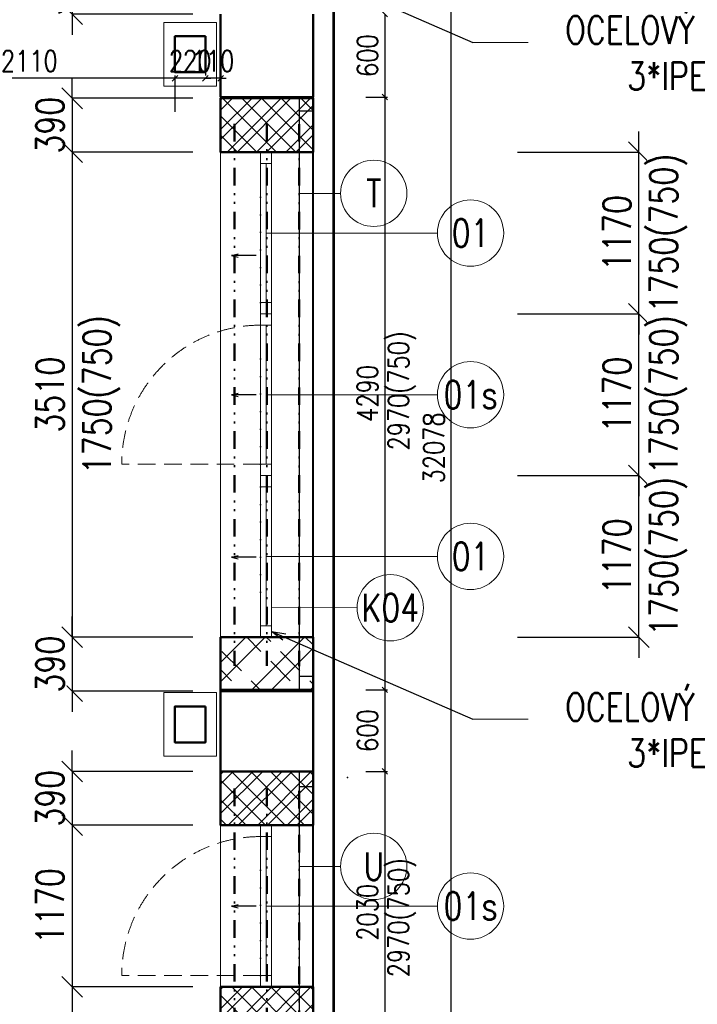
# Model space of a CAD drawing. Header units: millimetres. Extents: x -238874 to 551972, y -298952 to 658415.
# Tile 152 of 256: x 80873 to 85780, y 60724 to 67850. Entities that reach past the tile are written whole.
import ezdxf
from ezdxf.enums import TextEntityAlignment as Align

# ---------------------------------------------------------------- set-up
doc = ezdxf.new("R2010")
doc.units = ezdxf.units.MM
doc.header["$LTSCALE"] = 20
for name, pattern in [('DASHED', [0.75, 0.5, -0.25]), ('DIVIDE2', [15.875, 6.35, -3.175, 0, -3.175, 0, -3.175]), ('DOT', [6.35, 0, -6.35]), ('HIDDEN', [9.525, 6.35, -3.175])]:
    doc.linetypes.add(name, pattern=pattern)
doc.layers.add('00_HEDVIKA_DEMOLICE', color=2, linetype='Continuous', lineweight=30, transparency=0.3)
doc.layers.add('CKOKNA OTEVÍRÁNÍ', color=51, linetype='HIDDEN', lineweight=18, transparency=0.5)
for name, color, linetype, lineweight in [('00_HEDVIKA_OBRYS', 1, 'Continuous', 50), ('CKBUBLINY', 1, 'Continuous', 18), ('CKBUBLINY DEMOLICE', 4, 'Continuous', 18), ('CKBUBLINY_POPIS', 3, 'Continuous', 25), ('CKKOTY', 3, 'Continuous', 18), ('CKOKNA', 30, 'Continuous', 18), ('CKSTENY_SRAF', 8, 'Continuous', 18), ('CKSYMBOLY', 21, 'Continuous', 25), ('CKTEXTY_MALE', 140, 'Continuous', 18), ('HEDVIKA_OKNA_PARAPET', 70, 'Continuous', 18), ('NOSNÉ', 8, 'Continuous', 50), ('PRUCHODY', 7, 'Continuous', 18)]:
    doc.layers.add(name, color=color, linetype=linetype, lineweight=lineweight)
doc.layers.add('CKDVERE_DORAZ', color=120, linetype='DOT', lineweight=25, plot=False)
doc.layers.add('CKNETISK', color=116, linetype='Continuous', lineweight=18, plot=False)
doc.layers.add('KOTY', color=8, linetype='Continuous')
doc.styles.add('SIMPLEX', font='SIMPLEX.shx', dxfattribs={"width": 0.8, "bigfont": 'CAD13.shx'})
doc.styles.get("Standard").update_dxf_attribs({"font": 'simplex.shx', "width": 0.8})
doc.dimstyles.new('CADKON', dxfattribs={"dimscale": 100, "dimtxt": 2, "dimasz": 1.5, "dimexe": 0, "dimexo": 2, "dimgap": 0.6, "dimtad": 1, "dimrnd": 1, "dimtxsty": 'Standard', "dimblk1": 'OBLIQUE', "dimblk2": 'OBLIQUE', "dimsah": 1, "dimcen": 2.5, "dimadec": 1, "dimazin": 2, "dimtfac": 1, "dimtix": 1, "dimtmove": 2, "dimatfit": 3, "dimldrblk": 'OPEN30', "dimfxl": 5, "dimtfill": 1, "dimtolj": 1, "dimarcsym": 0})
doc.dimstyles.new('CKA', dxfattribs={"dimtxt": 200, "dimasz": 40, "dimexe": 20, "dimexo": 0.2, "dimgap": 50, "dimtad": 1, "dimdec": 0, "dimrnd": 1, "dimzin": 0, "dimdsep": 46, "dimtxsty": 'Standard', "dimblk1": 'OBLIQUE', "dimblk2": 'OBLIQUE', "dimsah": 1, "dimcen": 0.09, "dimclrd": 253, "dimclre": 253, "dimclrt": 253, "dimadec": 0, "dimazin": 0, "dimtfac": 1, "dimtdec": 0, "dimtix": 1, "dimtmove": 2, "dimatfit": 3, "dimfxl": 1, "dimtolj": 1, "dimtzin": 0, "dimarcsym": 0})
pattern_1 = [(45, (0, 0), (-106.06602, 106.06602), []), (45, (70.71, 0), (-106.06602, 106.06602), []), (135, (0, 0), (-70.71068, -70.71068), [])]

# ---------------------------------------------------------------- blocks, each defined once
blk = doc.blocks.new('_OBLIQUE')
at = {"color": 0, "linetype": 'ByBlock'}
blk.add_line((-0.5, -0.5), (0.5, 0.5), dxfattribs=at)
blk = doc.blocks.new('*D1170')
at = {"layer": 'DEFPOINTS', "color": 0, "transparency": 16777216}
for p in [(81998, 67426), (82218, 67093.6), (81998, 66803.6)]:
    blk.add_point(p, dxfattribs=at)
at = {"layer": 'KOTY', "lineweight": -2, "transparency": 16777216}
for p, q in [((81998, 67426), (81958, 67426)), ((81998, 67184.4), (81998, 67446)), ((82218, 67426), (81998, 67426)), ((82218, 67426), (82258, 67426))]:
    blk.add_line(p, q, dxfattribs=at)
at = {"layer": 'KOTY', "lineweight": -2, "transparency": 16777216, "xscale": 40, "yscale": 40, "zscale": 40}
blk.add_blockref('_OBLIQUE', (81998, 67426), dxfattribs=at)
at = {"layer": 'KOTY', "lineweight": -2, "transparency": 16777216, "xscale": 40, "yscale": 40, "zscale": 40, "rotation": 180}
blk.add_blockref('_OBLIQUE', (82218, 67426), dxfattribs=at)
at = {"layer": 'KOTY', "transparency": 16777216, "insert": (82108, 67551), "char_height": 150, "attachment_point": 5, "style": 'SIMPLEX'}
blk.add_mtext('\\A1;220', dxfattribs=at)
blk = doc.blocks.new('*D1171')
at = {"layer": 'DEFPOINTS', "color": 0, "transparency": 16777216}
for p in [(79888, 67426), (79888, 66803.6), (81998, 66803.6)]:
    blk.add_point(p, dxfattribs=at)
at = {"layer": 'KOTY', "lineweight": -2, "transparency": 16777216}
for p, q in [((79888, 67184.4), (79888, 67446)), ((81998, 67426), (79888, 67426))]:
    blk.add_line(p, q, dxfattribs=at)
at = {"layer": 'KOTY', "lineweight": -2, "transparency": 16777216, "xscale": 40, "yscale": 40, "zscale": 40, "rotation": 180}
blk.add_blockref('_OBLIQUE', (79888, 67426), dxfattribs=at)
at = {"layer": 'KOTY', "lineweight": -2, "transparency": 16777216, "xscale": 40, "yscale": 40, "zscale": 40}
blk.add_blockref('_OBLIQUE', (81998, 67426), dxfattribs=at)
at = {"layer": 'KOTY', "transparency": 16777216, "insert": (80943, 67551), "char_height": 150, "attachment_point": 5, "style": 'SIMPLEX'}
blk.add_mtext('\\A1;2110', dxfattribs=at)
blk = doc.blocks.new('*D1179')
at = {"layer": 'DEFPOINTS', "color": 0, "transparency": 16777216}
for p in [(82998, 67290), (82998, 63000), (83517.8, 63000)]:
    blk.add_point(p, dxfattribs=at)
at = {"layer": 'KOTY', "lineweight": -2, "transparency": 16777216}
for p, q in [((83517.8, 67290), (83517.8, 63000)), ((83378.7, 63000), (83537.8, 63000))]:
    blk.add_line(p, q, dxfattribs=at)
at = {"layer": 'KOTY', "lineweight": -2, "transparency": 16777216, "xscale": 40, "yscale": 40, "zscale": 40}
for p, rotation in [((83517.8, 67290), 90), ((83517.8, 63000), 270)]:
    blk.add_blockref('_OBLIQUE', p, dxfattribs=dict(at, rotation=rotation))
at = {"layer": 'KOTY', "transparency": 16777216, "insert": (83392.8, 65145), "char_height": 150, "attachment_point": 5, "rotation": 90, "style": 'SIMPLEX'}
blk.add_mtext('\\A1;4290', dxfattribs=at)
blk = doc.blocks.new('*D1180')
at = {"layer": 'DEFPOINTS', "color": 0, "transparency": 16777216}
for p in [(83145.1, 80790), (83997.4, 80790), (83145.1, 48711.7)]:
    blk.add_point(p, dxfattribs=at)
at = {"layer": 'KOTY', "lineweight": -2, "transparency": 16777216}
for p, q in [((83525.9, 80790), (84017.4, 80790)), ((83997.4, 48711.7), (83997.4, 80790))]:
    blk.add_line(p, q, dxfattribs=at)
at = {"layer": 'KOTY', "lineweight": -2, "transparency": 16777216, "xscale": 40, "yscale": 40, "zscale": 40}
for p, rotation in [((83997.4, 80790), 90), ((83997.4, 48711.7), 270)]:
    blk.add_blockref('_OBLIQUE', p, dxfattribs=dict(at, rotation=rotation))
at = {"layer": 'KOTY', "transparency": 16777216, "insert": (83872.4, 64750.9), "char_height": 150, "attachment_point": 5, "rotation": 90, "style": 'SIMPLEX'}
blk.add_mtext('\\A1;32078', dxfattribs=at)
blk = doc.blocks.new('*D1240')
at = {"layer": 'DEFPOINTS', "color": 0, "transparency": 16777216}
for p in [(82998, 63000), (82998, 62410), (83517.8, 62410)]:
    blk.add_point(p, dxfattribs=at)
at = {"layer": 'KOTY', "lineweight": -2, "transparency": 16777216}
for p, q in [((83517.8, 63000), (83517.8, 62410)), ((83378.7, 62410), (83537.8, 62410))]:
    blk.add_line(p, q, dxfattribs=at)
at = {"layer": 'KOTY', "lineweight": -2, "transparency": 16777216, "xscale": 40, "yscale": 40, "zscale": 40}
for p, rotation in [((83517.8, 63000), 90), ((83517.8, 62410), 270)]:
    blk.add_blockref('_OBLIQUE', p, dxfattribs=dict(at, rotation=rotation))
at = {"layer": 'KOTY', "transparency": 16777216, "insert": (83392.8, 62705), "char_height": 150, "attachment_point": 5, "rotation": 90, "style": 'SIMPLEX'}
blk.add_mtext('\\A1;600', dxfattribs=at)
blk = doc.blocks.new('*D1241')
at = {"layer": 'DEFPOINTS', "color": 0, "transparency": 16777216}
for p in [(82998, 62410), (82998, 60370), (83517.8, 60370)]:
    blk.add_point(p, dxfattribs=at)
at = {"layer": 'KOTY', "lineweight": -2, "transparency": 16777216}
for p, q in [((83517.8, 62410), (83517.8, 60370)), ((83378.7, 60370), (83537.8, 60370))]:
    blk.add_line(p, q, dxfattribs=at)
at = {"layer": 'KOTY', "lineweight": -2, "transparency": 16777216, "xscale": 40, "yscale": 40, "zscale": 40}
for p, rotation in [((83517.8, 62410), 90), ((83517.8, 60370), 270)]:
    blk.add_blockref('_OBLIQUE', p, dxfattribs=dict(at, rotation=rotation))
at = {"layer": 'KOTY', "transparency": 16777216, "insert": (83392.8, 61390), "char_height": 150, "attachment_point": 5, "rotation": 90, "style": 'SIMPLEX'}
blk.add_mtext('\\A1;2030', dxfattribs=at)
blk = doc.blocks.new('*D1295')
at = {"layer": 'DEFPOINTS', "color": 0, "transparency": 16777216}
for p in [(82998, 67890), (82998, 67290), (83517.8, 67290)]:
    blk.add_point(p, dxfattribs=at)
at = {"layer": 'KOTY', "lineweight": -2, "transparency": 16777216}
for p, q in [((83517.8, 67890), (83517.8, 67290)), ((83378.7, 67290), (83537.8, 67290))]:
    blk.add_line(p, q, dxfattribs=at)
at = {"layer": 'KOTY', "lineweight": -2, "transparency": 16777216, "xscale": 40, "yscale": 40, "zscale": 40}
for p, rotation in [((83517.8, 67890), 90), ((83517.8, 67290), 270)]:
    blk.add_blockref('_OBLIQUE', p, dxfattribs=dict(at, rotation=rotation))
at = {"layer": 'KOTY', "transparency": 16777216, "insert": (83392.8, 67590), "char_height": 150, "attachment_point": 5, "rotation": 90, "style": 'SIMPLEX'}
blk.add_mtext('\\A1;600', dxfattribs=at)
blk = doc.blocks.new('*D1304')
at = {"layer": 'DEFPOINTS', "color": 0, "transparency": 16777216}
for p in [(82218, 67426), (82218, 67093.6), (82328, 67093.6)]:
    blk.add_point(p, dxfattribs=at)
at = {"layer": 'KOTY', "lineweight": -2, "transparency": 16777216}
for p, q in [((82218, 67426), (82178, 67426)), ((82218, 67474.4), (82218, 67446)), ((82328, 67426), (82218, 67426)), ((82328, 67426), (82368, 67426))]:
    blk.add_line(p, q, dxfattribs=at)
at = {"layer": 'KOTY', "lineweight": -2, "transparency": 16777216, "xscale": 40, "yscale": 40, "zscale": 40}
blk.add_blockref('_OBLIQUE', (82218, 67426), dxfattribs=at)
at = {"layer": 'KOTY', "lineweight": -2, "transparency": 16777216, "xscale": 40, "yscale": 40, "zscale": 40, "rotation": 180}
blk.add_blockref('_OBLIQUE', (82328, 67426), dxfattribs=at)
at = {"layer": 'KOTY', "transparency": 16777216, "insert": (82273, 67551), "char_height": 150, "attachment_point": 5, "style": 'SIMPLEX'}
blk.add_mtext('\\A1;110', dxfattribs=at)
blk = doc.blocks.new('*D3489')
at = {"layer": 'CKKOTY', "color": 0, "lineweight": -2, "transparency": 16777216}
for p, q in [((81253.3, 68280), (81253.3, 68430)), ((82128, 68280), (81253.3, 68280)), ((81253.3, 68280), (81253.3, 67890)), ((82128, 67890), (81253.3, 67890)), ((81253.3, 67890), (81253.3, 67740))]:
    blk.add_line(p, q, dxfattribs=at)
at = {"layer": 'DEFPOINTS', "color": 0, "transparency": 16777216}
for p in [(82328, 68280), (81253.3, 67890), (82328, 67890)]:
    blk.add_point(p, dxfattribs=at)
at = {"layer": 'CKKOTY', "color": 0, "lineweight": -2, "transparency": 16777216, "xscale": 150, "yscale": 150, "zscale": 150}
for p, rotation in [((81253.3, 68280), 270), ((81253.3, 67890), 90)]:
    blk.add_blockref('_OBLIQUE', p, dxfattribs=dict(at, rotation=rotation))
at = {"layer": 'CKKOTY', "color": 0, "transparency": 16777216, "insert": (81093.3, 68085), "char_height": 200, "attachment_point": 5, "rotation": 90, "bg_fill": 3, "box_fill_scale": 1.1, "bg_fill_color": 256, "bg_fill_true_color": 13158600, "bg_fill_transparency": 0}
blk.add_mtext('\\A1;390', dxfattribs=at)
blk = doc.blocks.new('_Open30')
at = {"color": 0, "lineweight": -2}
for p, q in [((-1, 0.268), (0, 0)), ((0, 0), (-1, -0.268)), ((0, 0), (-1, 0))]:
    blk.add_line(p, q, dxfattribs=at)
blk = doc.blocks.new('*D3490')
at = {"layer": 'CKKOTY', "color": 0, "lineweight": -2, "transparency": 16777216}
for p, q in [((81253.3, 67281.1), (81253.3, 67431.1)), ((82128, 67281.1), (81253.3, 67281.1)), ((81253.3, 67281.1), (81253.3, 66891.1)), ((82128, 66891.1), (81253.3, 66891.1)), ((81253.3, 66891.1), (81253.3, 66741.1))]:
    blk.add_line(p, q, dxfattribs=at)
at = {"layer": 'DEFPOINTS', "color": 0, "transparency": 16777216}
for p in [(82328, 67281.1), (81253.3, 66891.1), (82328, 66891.1)]:
    blk.add_point(p, dxfattribs=at)
at = {"layer": 'CKKOTY', "color": 0, "lineweight": -2, "transparency": 16777216, "xscale": 150, "yscale": 150, "zscale": 150}
for p, rotation in [((81253.3, 67281.1), 270), ((81253.3, 66891.1), 90)]:
    blk.add_blockref('_OBLIQUE', p, dxfattribs=dict(at, rotation=rotation))
at = {"layer": 'CKKOTY', "color": 0, "transparency": 16777216, "insert": (81093.3, 67086.1), "char_height": 200, "attachment_point": 5, "rotation": 90, "bg_fill": 3, "box_fill_scale": 1.1, "bg_fill_color": 256, "bg_fill_true_color": 13158600, "bg_fill_transparency": 0}
blk.add_mtext('\\A1;390', dxfattribs=at)
blk = doc.blocks.new('*D3491')
at = {"layer": 'CKKOTY', "color": 0, "lineweight": -2, "transparency": 16777216}
for p, q in [((81253.3, 63381.1), (81253.3, 63531.1)), ((82128, 63381.1), (81253.3, 63381.1)), ((81253.3, 63381.1), (81253.3, 62991.1)), ((82128, 62991.1), (81253.3, 62991.1)), ((81253.3, 62991.1), (81253.3, 62841.1))]:
    blk.add_line(p, q, dxfattribs=at)
at = {"layer": 'DEFPOINTS', "color": 0, "transparency": 16777216}
for p in [(82328, 63381.1), (81253.3, 62991.1), (82328, 62991.1)]:
    blk.add_point(p, dxfattribs=at)
at = {"layer": 'CKKOTY', "color": 0, "lineweight": -2, "transparency": 16777216, "xscale": 150, "yscale": 150, "zscale": 150}
for p, rotation in [((81253.3, 63381.1), 270), ((81253.3, 62991.1), 90)]:
    blk.add_blockref('_OBLIQUE', p, dxfattribs=dict(at, rotation=rotation))
at = {"layer": 'CKKOTY', "color": 0, "transparency": 16777216, "insert": (81093.3, 63186.1), "char_height": 200, "attachment_point": 5, "rotation": 90, "bg_fill": 3, "box_fill_scale": 1.1, "bg_fill_color": 256, "bg_fill_true_color": 13158600, "bg_fill_transparency": 0}
blk.add_mtext('\\A1;390', dxfattribs=at)
blk = doc.blocks.new('*D3492')
at = {"layer": 'CKKOTY', "color": 0, "lineweight": -2, "transparency": 16777216}
for p, q in [((81253.3, 62410), (81253.3, 62560)), ((82128, 62410), (81253.3, 62410)), ((81253.3, 62410), (81253.3, 62020)), ((82128, 62020), (81253.3, 62020)), ((81253.3, 62020), (81253.3, 61870))]:
    blk.add_line(p, q, dxfattribs=at)
at = {"layer": 'DEFPOINTS', "color": 0, "transparency": 16777216}
for p in [(82328, 62410), (81253.3, 62020), (82328, 62020)]:
    blk.add_point(p, dxfattribs=at)
at = {"layer": 'CKKOTY', "color": 0, "lineweight": -2, "transparency": 16777216, "xscale": 150, "yscale": 150, "zscale": 150}
for p, rotation in [((81253.3, 62410), 270), ((81253.3, 62020), 90)]:
    blk.add_blockref('_OBLIQUE', p, dxfattribs=dict(at, rotation=rotation))
at = {"layer": 'CKKOTY', "color": 0, "transparency": 16777216, "insert": (81093.3, 62215), "char_height": 200, "attachment_point": 5, "rotation": 90, "bg_fill": 3, "box_fill_scale": 1.1, "bg_fill_color": 256, "bg_fill_true_color": 13158600, "bg_fill_transparency": 0}
blk.add_mtext('\\A1;390', dxfattribs=at)
blk = doc.blocks.new('*D3493')
at = {"layer": 'CKKOTY', "color": 0, "lineweight": -2, "transparency": 16777216}
for p, q in [((82128, 62020), (81253.3, 62020)), ((81253.3, 62020), (81253.3, 60850)), ((82128, 60850), (81253.3, 60850))]:
    blk.add_line(p, q, dxfattribs=at)
at = {"layer": 'DEFPOINTS', "color": 0, "transparency": 16777216}
for p in [(82328, 62020), (81253.3, 60850), (82328, 60850)]:
    blk.add_point(p, dxfattribs=at)
at = {"layer": 'CKKOTY', "color": 0, "lineweight": -2, "transparency": 16777216, "xscale": 150, "yscale": 150, "zscale": 150}
for p, rotation in [((81253.3, 62020), 90), ((81253.3, 60850), 270)]:
    blk.add_blockref('_OBLIQUE', p, dxfattribs=dict(at, rotation=rotation))
at = {"layer": 'CKKOTY', "color": 0, "transparency": 16777216, "insert": (81093.3, 61435), "char_height": 200, "attachment_point": 5, "rotation": 90, "bg_fill": 3, "box_fill_scale": 1.1, "bg_fill_color": 256, "bg_fill_true_color": 13158600, "bg_fill_transparency": 0}
blk.add_mtext('\\A1;1170', dxfattribs=at)
blk = doc.blocks.new('*D3494')
at = {"layer": 'CKKOTY', "color": 0, "lineweight": -2, "transparency": 16777216}
for p, q in [((82128, 60850), (81253.3, 60850)), ((81253.3, 60850), (81253.3, 58070)), ((82128, 58070), (81253.3, 58070))]:
    blk.add_line(p, q, dxfattribs=at)
at = {"layer": 'DEFPOINTS', "color": 0, "transparency": 16777216}
for p in [(82328, 60850), (81253.3, 58070), (82328, 58070)]:
    blk.add_point(p, dxfattribs=at)
at = {"layer": 'CKKOTY', "color": 0, "lineweight": -2, "transparency": 16777216, "xscale": 150, "yscale": 150, "zscale": 150}
for p, rotation in [((81253.3, 60850), 90), ((81253.3, 58070), 270)]:
    blk.add_blockref('_OBLIQUE', p, dxfattribs=dict(at, rotation=rotation))
at = {"layer": 'CKKOTY', "color": 0, "transparency": 16777216, "insert": (81093.3, 59460), "char_height": 200, "attachment_point": 5, "rotation": 90, "bg_fill": 3, "box_fill_scale": 1.1, "bg_fill_color": 256, "bg_fill_true_color": 13158600, "bg_fill_transparency": 0}
blk.add_mtext('\\A1;2780', dxfattribs=at)
blk = doc.blocks.new('*D3662')
at = {"layer": 'CKKOTY', "color": 0, "lineweight": -2, "transparency": 16777216}
for p, q in [((82128, 66891.1), (81253.3, 66891.1)), ((81253.3, 66891.1), (81253.3, 63381.1)), ((82128, 63381.1), (81253.3, 63381.1))]:
    blk.add_line(p, q, dxfattribs=at)
at = {"layer": 'DEFPOINTS', "color": 0, "transparency": 16777216}
for p in [(82328, 66891.1), (81253.3, 63381.1), (82328, 63381.1)]:
    blk.add_point(p, dxfattribs=at)
at = {"layer": 'CKKOTY', "color": 0, "lineweight": -2, "transparency": 16777216, "xscale": 150, "yscale": 150, "zscale": 150}
for p, rotation in [((81253.3, 66891.1), 90), ((81253.3, 63381.1), 270)]:
    blk.add_blockref('_OBLIQUE', p, dxfattribs=dict(at, rotation=rotation))
at = {"layer": 'CKKOTY', "color": 0, "transparency": 16777216, "char_height": 200, "attachment_point": 5, "rotation": 90, "bg_fill": 3, "box_fill_scale": 1.1, "bg_fill_color": 256, "bg_fill_true_color": 13158600, "bg_fill_transparency": 0}
for s, insert in [('\\A1;1750(750)', (81465.7, 65136.1)), ('\\A1;3510', (81093.3, 65136.1))]:
    blk.add_mtext(s, dxfattribs=dict(at, insert=insert))
blk = doc.blocks.new('*D3663')
at = {"layer": 'CKKOTY', "color": 0, "lineweight": -2, "transparency": 16777216}
for p, q in [((85357.6, 66891.1), (85357.6, 67041.1)), ((84477.6, 66891.1), (85357.6, 66891.1)), ((85357.6, 65721.1), (85357.6, 66891.1)), ((84477.6, 65721.1), (85357.6, 65721.1)), ((85357.6, 65721.1), (85357.6, 65571.1))]:
    blk.add_line(p, q, dxfattribs=at)
at = {"layer": 'DEFPOINTS', "color": 0, "transparency": 16777216}
for p in [(84277.6, 66891.1), (85357.6, 66891.1), (84277.6, 65721.1)]:
    blk.add_point(p, dxfattribs=at)
at = {"layer": 'CKKOTY', "color": 0, "lineweight": -2, "transparency": 16777216, "xscale": 150, "yscale": 150, "zscale": 150}
for p, rotation in [((85357.6, 66891.1), 270), ((85357.6, 65721.1), 90)]:
    blk.add_blockref('_OBLIQUE', p, dxfattribs=dict(at, rotation=rotation))
at = {"layer": 'CKKOTY', "color": 0, "transparency": 16777216, "insert": (85197.6, 66306.1), "char_height": 200, "attachment_point": 5, "rotation": 90, "bg_fill": 3, "box_fill_scale": 1.1, "bg_fill_color": 256, "bg_fill_true_color": 13158600, "bg_fill_transparency": 0}
blk.add_mtext('\\A1;1170', dxfattribs=at)
at = {"layer": 'CKKOTY', "color": 0, "transparency": 16777216, "insert": (85570, 66306.1), "char_height": 200, "attachment_point": 5, "rotation": 90, "bg_fill": 3, "box_fill_scale": 1.1, "bg_fill_color": 256, "bg_fill_true_color": 13158600, "bg_fill_transparency": 0}
blk.add_mtext('\\A1;1750(750)', dxfattribs=at)
blk = doc.blocks.new('*D3664')
at = {"layer": 'CKKOTY', "color": 0, "lineweight": -2, "transparency": 16777216}
for p, q in [((85357.6, 65721.1), (85357.6, 65871.1)), ((84477.6, 65721.1), (85357.6, 65721.1)), ((85357.6, 64551.1), (85357.6, 65721.1)), ((84477.6, 64551.1), (85357.6, 64551.1)), ((85357.6, 64551.1), (85357.6, 64401.1))]:
    blk.add_line(p, q, dxfattribs=at)
at = {"layer": 'DEFPOINTS', "color": 0, "transparency": 16777216}
for p in [(84277.6, 65721.1), (85357.6, 65721.1), (84277.6, 64551.1)]:
    blk.add_point(p, dxfattribs=at)
at = {"layer": 'CKKOTY', "color": 0, "lineweight": -2, "transparency": 16777216, "xscale": 150, "yscale": 150, "zscale": 150}
for p, rotation in [((85357.6, 65721.1), 270), ((85357.6, 64551.1), 90)]:
    blk.add_blockref('_OBLIQUE', p, dxfattribs=dict(at, rotation=rotation))
at = {"layer": 'CKKOTY', "color": 0, "transparency": 16777216, "insert": (85197.6, 65136.1), "char_height": 200, "attachment_point": 5, "rotation": 90, "bg_fill": 3, "box_fill_scale": 1.1, "bg_fill_color": 256, "bg_fill_true_color": 13158600, "bg_fill_transparency": 0}
blk.add_mtext('\\A1;1170', dxfattribs=at)
at = {"layer": 'CKKOTY', "color": 0, "transparency": 16777216, "insert": (85570, 65136.1), "char_height": 200, "attachment_point": 5, "rotation": 90, "bg_fill": 3, "box_fill_scale": 1.1, "bg_fill_color": 256, "bg_fill_true_color": 13158600, "bg_fill_transparency": 0}
blk.add_mtext('\\A1;1750(750)', dxfattribs=at)
blk = doc.blocks.new('*D3665')
at = {"layer": 'CKKOTY', "color": 0, "lineweight": -2, "transparency": 16777216}
for p, q in [((85357.6, 64551.1), (85357.6, 64701.1)), ((84477.6, 64551.1), (85357.6, 64551.1)), ((85357.6, 63381.1), (85357.6, 64551.1)), ((84477.6, 63381.1), (85357.6, 63381.1)), ((85357.6, 63381.1), (85357.6, 63231.1))]:
    blk.add_line(p, q, dxfattribs=at)
at = {"layer": 'DEFPOINTS', "color": 0, "transparency": 16777216}
for p in [(84277.6, 64551.1), (85357.6, 64551.1), (84277.6, 63381.1)]:
    blk.add_point(p, dxfattribs=at)
at = {"layer": 'CKKOTY', "color": 0, "lineweight": -2, "transparency": 16777216, "xscale": 150, "yscale": 150, "zscale": 150}
for p, rotation in [((85357.6, 64551.1), 270), ((85357.6, 63381.1), 90)]:
    blk.add_blockref('_OBLIQUE', p, dxfattribs=dict(at, rotation=rotation))
at = {"layer": 'CKKOTY', "color": 0, "transparency": 16777216, "insert": (85197.6, 63966.1), "char_height": 200, "attachment_point": 5, "rotation": 90, "bg_fill": 3, "box_fill_scale": 1.1, "bg_fill_color": 256, "bg_fill_true_color": 13158600, "bg_fill_transparency": 0}
blk.add_mtext('\\A1;1170', dxfattribs=at)
at = {"layer": 'CKKOTY', "color": 0, "transparency": 16777216, "insert": (85570, 63966.1), "char_height": 200, "attachment_point": 5, "rotation": 90, "bg_fill": 3, "box_fill_scale": 1.1, "bg_fill_color": 256, "bg_fill_true_color": 13158600, "bg_fill_transparency": 0}
blk.add_mtext('\\A1;1750(750)', dxfattribs=at)
blk = doc.blocks.new('*U3302')
at = {"color": 0, "linetype": 'ByBlock', "lineweight": -2}
for p, q in [((-225, 0), (-80, 0)), ((225, 0), (103, 30)), ((225, 0), (103, -30)), ((-80, 0), (27, 0)), ((27, 0), (225, 0))]:
    blk.add_line(p, q, dxfattribs=at)
at = {"color": 0, "linetype": 'Continuous', "lineweight": -2, "flags": 8}
blk.add_attdef('SPÁD', text='', height=100, dxfattribs=at).set_placement((0, 40), align=Align.CENTER)
blk = doc.blocks.new('CK_BUBBLE_1_0_0')
at = {"color": 0, "linetype": 'ByBlock', "lineweight": -2}
blk.add_circle((0, 0), 1, dxfattribs=at)

msp = doc.modelspace()

# ---------------------------------------------------------------- hatches: boundary and pattern name
at = {"layer": 'CKSTENY_SRAF'}
h = msp.add_hatch(dxfattribs=at)
h.set_pattern_fill('ZDIVO-STR_PEV', color=256, scale=50)
h.set_pattern_definition(pattern_1)
h.paths.add_polyline_path([(82997.962, 62412.749), (82327.962, 62411.398), (82327.962, 62019.372), (82997.962, 62020.723)])
h = msp.add_hatch(dxfattribs=at)
h.set_pattern_fill('ZDIVO-STR_PEV', color=256, scale=50)
h.set_pattern_definition(pattern_1)
h.paths.add_polyline_path([(82997.962, 60364.232), (82327.962, 60365.583), (82327.962, 60850.723), (82997.962, 60849.372)])

# ---------------------------------------------------------------- linework, layer by layer
at = {"layer": '00_HEDVIKA_DEMOLICE'}
for p, q in [((82897.962, 67290.047), (82897.962, 63000.047)), ((82997.962, 67290.047), (82997.962, 63000.047)), ((82897.962, 67190.047), (82997.962, 67190.047)), ((82897.962, 63100.047), (82997.962, 63100.047)), ((82897.962, 62400.047), (82897.962, 60470.047)), ((82997.962, 62400.047), (82997.962, 60370.047)), ((82897.962, 62300.047), (82997.962, 62300.047))]:
    msp.add_line(p, q, dxfattribs=at)
at = {"layer": '00_HEDVIKA_OBRYS', "linetype": 'DIVIDE2'}
for p, q in [((82429.61, 67095.635), (82429.61, 63172.604)), ((82662.962, 67095.635), (82662.962, 63172.604)), ((82897.962, 67095.134), (82897.962, 63172.102)), ((82429.61, 62286.181), (82429.61, 57746.883)), ((82662.962, 62286.181), (82662.962, 57746.883)), ((82897.962, 62268.304), (82897.962, 57757.887))]:
    msp.add_line(p, q, dxfattribs=at)
at = {"layer": '00_HEDVIKA_OBRYS'}
for points in [[(82997.962, 66891.126), (82327.962, 66891.126), (82327.962, 67281.126), (82997.962, 67281.126)], [(82997.962, 63381.126), (82327.962, 63381.126), (82327.962, 62991.126), (82997.962, 62991.126)], [(82997.962, 62410.047), (82327.962, 62410.047), (82327.962, 62020.047), (82997.962, 62020.047)], [(82997.962, 60364.908), (82327.962, 60364.908), (82327.962, 60850.047), (82997.962, 60850.047)]]:
    msp.add_lwpolyline(points, close=True, dxfattribs=at)
at = {"layer": 'CKBUBLINY'}
for p, q in [((83897.962, 66306.126), (82657.962, 66306.126)), ((83897.962, 65136.126), (82657.962, 65136.126)), ((83897.962, 63966.126), (82657.962, 63966.126)), ((82697.962, 63596.809), (83317.026, 63592.62)), ((83897.962, 61435.047), (82657.962, 61435.047))]:
    msp.add_line(p, q, dxfattribs=at)
at = {"layer": 'CKBUBLINY DEMOLICE'}
for p, q in [((83197.054, 66592.59), (82897.962, 66592.59)), ((83197.054, 61721.512), (82897.962, 61721.512))]:
    msp.add_line(p, q, dxfattribs=at)
at = {"layer": 'CKDVERE_DORAZ'}
for p, q in [((82617.962, 65803.126), (82617.962, 66809.126)), ((82617.962, 64633.126), (82617.962, 65639.126)), ((82617.962, 64469.126), (82617.962, 63463.126)), ((82617.962, 60932.047), (82617.962, 61938.047))]:
    msp.add_line(p, q, dxfattribs=at)
at = {"layer": 'CKNETISK', "lineweight": 53}
msp.add_line((83147.962, -240764.395), (83147.962, 658415.336), dxfattribs=at)
at = {"layer": 'CKOKNA'}
for p, q in [((82617.962, 66809.126), (82617.962, 66891.126)), ((82697.962, 66891.126), (82617.962, 66891.126)), ((82697.962, 66809.126), (82697.962, 66891.126)), ((82617.962, 66809.126), (82617.962, 65803.126)), ((82697.962, 66809.126), (82617.962, 66809.126)), ((82657.962, 66809.126), (82657.962, 65803.126)), ((82697.962, 66809.126), (82697.962, 65803.126)), ((82697.962, 65803.126), (82617.962, 65803.126)), ((82617.962, 65803.126), (82617.962, 65721.126)), ((82697.962, 65803.126), (82697.962, 65721.126)), ((82617.962, 65639.126), (82617.962, 65721.126)), ((82697.962, 65721.126), (82617.962, 65721.126)), ((82697.962, 65721.126), (82617.962, 65721.126)), ((82697.962, 65639.126), (82697.962, 65721.126)), ((82617.962, 65639.126), (82617.962, 64633.126)), ((82697.962, 65639.126), (82617.962, 65639.126)), ((82657.962, 65639.126), (82657.962, 64633.126)), ((82697.962, 65639.126), (82697.962, 64633.126)), ((82697.962, 64633.126), (82617.962, 64633.126)), ((82617.962, 64633.126), (82617.962, 64551.126)), ((82697.962, 64633.126), (82697.962, 64551.126)), ((82697.962, 64551.126), (82617.962, 64551.126)), ((82697.962, 64551.126), (82617.962, 64551.126)), ((82617.962, 64469.126), (82617.962, 64551.126)), ((82697.962, 64551.126), (82617.962, 64551.126)), ((82697.962, 64469.126), (82697.962, 64551.126)), ((82617.962, 63463.126), (82617.962, 64469.126)), ((82697.962, 64469.126), (82617.962, 64469.126)), ((82657.962, 63463.126), (82657.962, 64469.126)), ((82697.962, 63463.126), (82697.962, 64469.126)), ((82697.962, 63463.126), (82617.962, 63463.126)), ((82617.962, 63463.126), (82617.962, 63381.126)), ((82697.962, 63463.126), (82697.962, 63381.126)), ((82697.962, 63381.126), (82617.962, 63381.126)), ((82617.962, 61938.047), (82617.962, 62020.047)), ((82697.962, 62020.047), (82617.962, 62020.047)), ((82697.962, 62020.047), (82617.962, 62020.047)), ((82697.962, 61938.047), (82697.962, 62020.047)), ((82617.962, 61938.047), (82617.962, 60932.047)), ((82697.962, 61938.047), (82617.962, 61938.047)), ((82657.962, 61938.047), (82657.962, 60932.047)), ((82697.962, 61938.047), (82697.962, 60932.047)), ((82697.962, 60932.047), (82617.962, 60932.047)), ((82617.962, 60932.047), (82617.962, 60850.047)), ((82697.962, 60932.047), (82697.962, 60850.047)), ((82697.962, 60850.047), (82617.962, 60850.047)), ((82697.962, 60850.047), (82617.962, 60850.047)), ((82697.962, 60850.047), (82617.962, 60850.047))]:
    msp.add_line(p, q, dxfattribs=at)
at = {"layer": 'CKOKNA', "linetype": 'DASHED', "ltscale": 10}
msp.add_line((82997.962, 65862.126), (82997.962, 64692.126), dxfattribs=at)
at = {"layer": 'CKOKNA OTEVÍRÁNÍ'}
for p, q in [((82617.962, 64633.126), (81611.962, 64633.126)), ((82617.962, 60932.047), (81611.962, 60932.047))]:
    msp.add_line(p, q, dxfattribs=at)
for centre in [(82617.962, 64633.126), (82617.962, 60932.047)]:
    msp.add_arc(centre, 1006, 90, 180, dxfattribs=at)
at = {"layer": 'CKTEXTY_MALE'}
for p, q in [((84154.929, 67686.188), (84554.929, 67686.188)), ((84154.929, 62787.266), (84554.929, 62787.266))]:
    msp.add_line(p, q, dxfattribs=at)
at = {"layer": 'HEDVIKA_OKNA_PARAPET'}
for p, q in [((82327.962, 67281.126), (82327.962, 62991.126)), ((82994.202, 66891.126), (82994.202, 63381.126)), ((82327.962, 62410.047), (82327.962, 58070.047)), ((82994.202, 62410.047), (82994.202, 60370.047))]:
    msp.add_line(p, q, dxfattribs=at)
at = {"layer": 'KOTY'}
msp.add_point((83247.446, 62366.8), dxfattribs=at)
at = {"layer": 'NOSNÉ'}
for p, q in [((82327.962, 67890.047), (82327.962, 67290.047)), ((82997.962, 67290.047), (82997.962, 67890.047)), ((82327.962, 67290.047), (82997.962, 67290.047)), ((82327.962, 67281.126), (82997.962, 67281.126)), ((82327.962, 63000.047), (82997.962, 63000.047)), ((82327.962, 63000.047), (82327.962, 62410.047)), ((82997.962, 62410.047), (82997.962, 63000.047)), ((82327.962, 62991.126), (82997.962, 62991.126)), ((82327.962, 62410.047), (82997.962, 62410.047))]:
    msp.add_line(p, q, dxfattribs=at)
for points in [[(82217.962, 67730.047), (81997.962, 67730.047), (81997.962, 67470.047), (82217.962, 67470.047)], [(82217.962, 62880.047), (81997.962, 62880.047), (81997.962, 62620.047), (82217.962, 62620.047)]]:
    msp.add_lwpolyline(points, close=True, dxfattribs=at)
at = {"layer": 'PRUCHODY'}
msp.add_line((82327.962, 67290.047), (82327.962, 63000.047), dxfattribs=at)
for points in [[(82297.962, 67830.047), (81917.962, 67830.047), (81917.962, 67370.047), (82297.962, 67370.047)], [(82297.962, 62980.047), (81917.962, 62980.047), (81917.962, 62520.047), (82297.962, 62520.047)]]:
    msp.add_lwpolyline(points, close=True, dxfattribs=at)

# ---------------------------------------------------------------- block references
at = {"layer": 'CKBUBLINY'}
ref = msp.add_blockref('CK_BUBBLE_1_0_0', (83557.024, 63593.689), dxfattribs=dict(at, xscale=240, yscale=240, zscale=240))
ref.add_attrib('NUM1', 'K04', dxfattribs={"layer": 'CKBUBLINY_POPIS', "height": 200, "width": 0.8, "flags": 8}).set_placement((83557.024, 63593.689), align=Align.MIDDLE_CENTER)
ref = msp.add_blockref('CK_BUBBLE_1_0_0', (84137.962, 61435.047), dxfattribs=dict(at, xscale=240, yscale=240, zscale=240))
ref.add_attrib('NUM1', '01s', dxfattribs={"layer": 'CKBUBLINY_POPIS', "height": 200, "width": 0.8, "flags": 8}).set_placement((84137.962, 61435.047), align=Align.MIDDLE_CENTER)
at = {"layer": 'CKBUBLINY DEMOLICE'}
ref = msp.add_blockref('CK_BUBBLE_1_0_0', (83437.053, 66593.347), dxfattribs=dict(at, xscale=240, yscale=240, zscale=240))
ref.add_attrib('NUM1', 'T', dxfattribs={"height": 200, "width": 0.8, "flags": 8}).set_placement((83437.053, 66593.347), align=Align.MIDDLE_CENTER)
ref = msp.add_blockref('CK_BUBBLE_1_0_0', (83437.053, 61722.269), dxfattribs=dict(at, xscale=240, yscale=240, zscale=240))
ref.add_attrib('NUM1', 'U', dxfattribs={"height": 200, "width": 0.8, "flags": 8}).set_placement((83437.053, 61722.269), align=Align.MIDDLE_CENTER)
at = {"layer": 'CKSYMBOLY', "xscale": 0.4, "yscale": 0.4, "zscale": 0.4, "rotation": 179.9999999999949}
for p in [(82496.668, 66142.579), (82496.668, 65136), (82496.668, 63959.074), (82496.668, 61434.922)]:
    msp.add_blockref('*U3302', p, dxfattribs=at)

# ---------------------------------------------------------------- texts
at = {"layer": 'KOTY', "char_height": 150, "attachment_point": 5, "rotation": 90, "style": 'SIMPLEX'}
for insert in [(83642.288, 65164.154), (83642.288, 61351.8)]:
    msp.add_mtext('2970(750)', dxfattribs=dict(at, insert=insert))

# ---------------------------------------------------------------- dimensions: what is measured, and where the dimension line sits
at = {"layer": 'KOTY'}
for base, p1, p2, text, picture, middle in [((83997.408, 80790.047), (83145.1, 48711.708), (83145.1, 80790.047), '32078', '*D1180', (83872.408, 64750.878)), ((83517.804, 67290.047), (82997.962, 67890.047), (82997.962, 67290.047), '600', '*D1295', (83392.804, 67590.047)), ((83517.804, 63000.047), (82997.962, 67290.047), (82997.962, 63000.047), '4290', '*D1179', (83392.804, 65145.047)), ((83517.804, 62410.047), (82997.962, 63000.047), (82997.962, 62410.047), '600', '*D1240', (83392.804, 62705.047)), ((83517.804, 60370.047), (82997.962, 62410.047), (82997.962, 60370.047), '2030', '*D1241', (83392.804, 61390.047))]:
    dim = msp.add_linear_dim(base=base, p1=p1, p2=p2, angle=270, text=text, dimstyle='CKA', override={"dimtxt": 150, "dimexo": 380.774374, "dimtxsty": 'SIMPLEX', "dimse1": 1, "dimclrd": 256, "dimclre": 256, "dimclrt": 256}, dxfattribs=at)
    dim.commit()
    dim.dimension.update_dxf_attribs({"geometry": picture, "text_midpoint": middle})
for base, p1, p2, text, picture, middle in [((79887.962, 67425.962), (81997.962, 66803.594), (79887.962, 66803.594), '2110', '*D1171', (80942.962, 67550.962)), ((81997.962, 67425.962), (82217.962, 67093.594), (81997.962, 66803.594), '220', '*D1170', (82107.962, 67550.962)), ((82217.962, 67425.962), (82327.962, 67093.594), (82217.962, 67093.594), '110', '*D1304', (82272.962, 67550.962))]:
    dim = msp.add_linear_dim(base=base, p1=p1, p2=p2, text=text, dimstyle='CKA', override={"dimtxt": 150, "dimexo": 380.774374, "dimtxsty": 'SIMPLEX', "dimse1": 1, "dimclrd": 256, "dimclre": 256, "dimclrt": 256}, dxfattribs=at)
    dim.commit()
    dim.dimension.update_dxf_attribs({"geometry": picture, "text_midpoint": middle})

# ---------------------------------------------------------------- leaders
at = {"layer": 'CKTEXTY_MALE'}
for points in [[(82697.962, 68321.047), (84154.929, 67686.188)], [(82697.962, 63422.126), (84154.929, 62787.266)]]:
    msp.add_leader(points, dimstyle='CADKON', override={"dimscale": 1, "dimasz": 100, "dimtih": 0, "dimtoh": 0, "dimrnd": 0, "dimclrd": 0, "dimtix": 0, "dimtofl": 0, "dimldrblk": 'Open30'}, dxfattribs=at)

# ---------------------------------------------------------------- next in the draw order: texts
at = {"layer": 'CKTEXTY_MALE', "char_height": 200, "width": 2401.21613, "attachment_point": 1, "bg_fill": 3, "box_fill_scale": 1.5, "bg_fill_color": 256, "bg_fill_transparency": 0}
for insert in [(84669.249, 67875.278), (84669.249, 62976.356)]:
    msp.add_mtext('\\pi153.6;OCELOVÝ PŘEKLAD \\P\\pi603.12;3*IPE160-3810', dxfattribs=dict(at, insert=insert))

# ---------------------------------------------------------------- next in the draw order: dimensions: what is measured, and where the dimension line sits
at = {"layer": 'CKKOTY'}
for base, p1, p2, picture, middle in [((81253.284, 67890.047), (82327.962, 68280.047), (82327.962, 67890.047), '*D3489', (81093.284, 68085.047)), ((81253.284, 66891.126), (82327.962, 67281.126), (82327.962, 66891.126), '*D3490', (81093.284, 67086.126)), ((81253.284, 62991.126), (82327.962, 63381.126), (82327.962, 62991.126), '*D3491', (81093.284, 63186.126)), ((81253.284, 62020.047), (82327.962, 62410.047), (82327.962, 62020.047), '*D3492', (81093.284, 62215.047))]:
    dim = msp.add_linear_dim(base=base, p1=p1, p2=p2, angle=90, dimstyle='CADKON', dxfattribs=at)
    dim.commit()
    dim.dimension.update_dxf_attribs({"geometry": picture, "text_midpoint": middle})

# ---------------------------------------------------------------- next in the draw order: hatches: boundary and pattern name
at = {"layer": 'CKSTENY_SRAF'}
h = msp.add_hatch(dxfattribs=at)
h.set_pattern_fill('ZDIVO-STR_PEV', color=256, scale=50)
h.set_pattern_definition(pattern_1)
h.paths.add_polyline_path([(82997.962, 67283.828), (82327.962, 67282.477), (82327.962, 66890.45), (82997.962, 66891.801)])
h = msp.add_hatch(dxfattribs=at)
h.set_pattern_fill('ZDIVO-PLYNOSILIK', color=256, scale=100)
h.set_pattern_definition([(45, (5163.76, -321557.17), (-212.13203, 212.13203), []), (45, (5305.2, -321557.17), (-212.13203, 212.13203), []), (135, (5403.88, -321529.18), (-212.13203, -212.13203), [200, -100]), (135, (5474.6, -321458.47), (-212.13203, -212.13203), [200, -100])])
h.paths.add_polyline_path([(82997.962, 63383.828), (82327.962, 63382.477), (82327.962, 62990.45), (82997.962, 62991.801)])

# ---------------------------------------------------------------- next in the draw order: dimensions: what is measured, and where the dimension line sits
at = {"layer": 'CKKOTY'}
dim = msp.add_linear_dim(base=(85357.612, 66891.126), p1=(84277.598, 65721.126), p2=(84277.598, 66891.126), angle=90, text='<>\\X1750(750)', dimstyle='CADKON', override={"dimtmove": 2}, dxfattribs=at)
dim.commit()
dim.dimension.update_dxf_attribs({"geometry": '*D3663', "text_midpoint": (85357.612, 66306.126)})
dim = msp.add_linear_dim(base=(81253.284, 60850.047), p1=(82327.962, 62020.047), p2=(82327.962, 60850.047), angle=90, dimstyle='CADKON', dxfattribs=at)
dim.commit()
dim.dimension.update_dxf_attribs({"geometry": '*D3493', "text_midpoint": (81093.284, 61435.047)})

# ---------------------------------------------------------------- next in the draw order: block references
at = {"layer": 'CKBUBLINY'}
ref = msp.add_blockref('CK_BUBBLE_1_0_0', (84137.962, 66306.126), dxfattribs=dict(at, xscale=240, yscale=240, zscale=240))
ref.add_attrib('NUM1', '01', dxfattribs={"layer": 'CKBUBLINY_POPIS', "height": 200, "width": 0.8, "flags": 8}).set_placement((84137.962, 66306.126), align=Align.MIDDLE_CENTER)

# ---------------------------------------------------------------- next in the draw order: dimensions: what is measured, and where the dimension line sits
at = {"layer": 'CKKOTY'}
for base, p1, p2, picture, middle in [((81253.284, 63381.126), (82327.962, 66891.126), (82327.962, 63381.126), '*D3662', (81253.284, 65136.126)), ((85357.612, 65721.126), (84277.598, 64551.126), (84277.598, 65721.126), '*D3664', (85357.612, 65136.126))]:
    dim = msp.add_linear_dim(base=base, p1=p1, p2=p2, angle=90, text='<>\\X1750(750)', dimstyle='CADKON', override={"dimtmove": 2}, dxfattribs=at)
    dim.commit()
    dim.dimension.update_dxf_attribs({"geometry": picture, "text_midpoint": middle})
dim = msp.add_linear_dim(base=(81253.284, 58070.047), p1=(82327.962, 60850.047), p2=(82327.962, 58070.047), angle=90, dimstyle='CADKON', dxfattribs=at)
dim.commit()
dim.dimension.update_dxf_attribs({"geometry": '*D3494', "text_midpoint": (81093.284, 59460.047)})

# ---------------------------------------------------------------- next in the draw order: block references
at = {"layer": 'CKBUBLINY'}
ref = msp.add_blockref('CK_BUBBLE_1_0_0', (84137.962, 65136.126), dxfattribs=dict(at, xscale=240, yscale=240, zscale=240))
ref.add_attrib('NUM1', '01s', dxfattribs={"layer": 'CKBUBLINY_POPIS', "height": 200, "width": 0.8, "flags": 8}).set_placement((84137.962, 65136.126), align=Align.MIDDLE_CENTER)

# ---------------------------------------------------------------- next in the draw order: dimensions: what is measured, and where the dimension line sits
at = {"layer": 'CKKOTY'}
dim = msp.add_linear_dim(base=(85357.612, 64551.126), p1=(84277.598, 63381.126), p2=(84277.598, 64551.126), angle=90, text='<>\\X1750(750)', dimstyle='CADKON', override={"dimtmove": 2}, dxfattribs=at)
dim.commit()
dim.dimension.update_dxf_attribs({"geometry": '*D3665', "text_midpoint": (85357.612, 63966.126)})

# ---------------------------------------------------------------- next in the draw order: block references
at = {"layer": 'CKBUBLINY'}
ref = msp.add_blockref('CK_BUBBLE_1_0_0', (84137.962, 63966.126), dxfattribs=dict(at, xscale=240, yscale=240, zscale=240))
ref.add_attrib('NUM1', '01', dxfattribs={"layer": 'CKBUBLINY_POPIS', "height": 200, "width": 0.8, "flags": 8}).set_placement((84137.962, 63966.126), align=Align.MIDDLE_CENTER)

doc.saveas('drawing.dxf')
